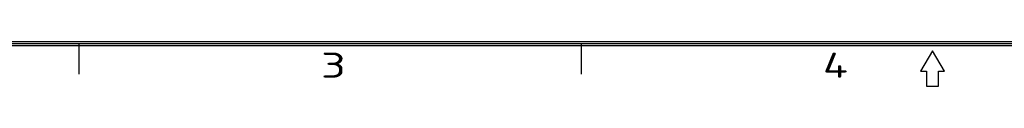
# Model space of a CAD drawing. Extents: x 0 to 899, y -1 to 607.
# Tile 2 of 42: x 225 to 449, y -1 to 10. Entities that reach past the tile are written whole.
import ezdxf
from ezdxf.enums import TextEntityAlignment as Align

# ---------------------------------------------------------------- set-up
doc = ezdxf.new("R2010")
doc.units = 0
doc.header["$LTSCALE"] = 23.1
doc.header["$MEASUREMENT"] = 0
doc.layers.get('0').update_dxf_attribs({"linetype": 'CONTINUOUS'})
doc.styles.get("Standard").update_dxf_attribs({"font": 'isocp3.shx', "bigfont": 'gbcbig.shx'})

# ---------------------------------------------------------------- blocks, each defined once
blk = doc.blocks.new('A3')
for p, q in [((649.45, 4.47), (231.35, 4.47)), ((649.22, 4.69), (231.57, 4.69)), ((344.35, 4.47), (344.35, 1.08)), ((400.85, 4.47), (400.85, 1.08)), ((649.67, 4.24), (231.12, 4.24)), ((440.4, 3.68), (439.04, 1.42)), ((441.75, 1.42), (440.4, 3.68)), ((439.04, 1.42), (439.72, 1.42)), ((439.72, 1.42), (439.72, -0.28)), ((441.07, 1.42), (441.75, 1.42)), ((441.07, -0.28), (441.07, 1.42)), ((439.72, -0.28), (441.07, -0.28))]:
    blk.add_line(p, q)
for s, width, p, p2 in [('3', 1.690842, (371.57, 0.66), (374.39, 0.66)), ('4', 1.538462, (428.07, 0.66), (430.89, 0.66))]:
    blk.add_text(s, height=2.83, dxfattribs=dict(width=width)).set_placement(p, p2, align=Align.FIT)
for tag, p in [('XXXE', (541.66, 30.61)), ('XXXC', (574.68, 30.61)), ('XXXA', (625.44, 30.61)), ('XXXG', (499.17, 23.61)), ('XXXF', (541.66, 23.61)), ('XXXD', (574.68, 23.61)), ('XXXB', (625.44, 23.61)), ('XXXK', (515.42, 22.59)), ('XXXM', (502.54, 6.73))]:
    blk.add_attdef(tag, text='', height=2.5).set_placement(p, align=Align.CENTER)
blk.add_attdef('XXXJ', text='', height=2.5).set_placement((504.73, 17.63), align=Align.MIDDLE_RIGHT)
blk.add_attdef('XXXN', (542.03, 8.55), '', height=2.5)

msp = doc.modelspace()

# ---------------------------------------------------------------- block references
at = {"xscale": 2.028, "yscale": 2.028, "zscale": 2.028}
msp.add_blockref('A3', (-460.109, 0), dxfattribs=at)

doc.saveas('drawing.dxf')
